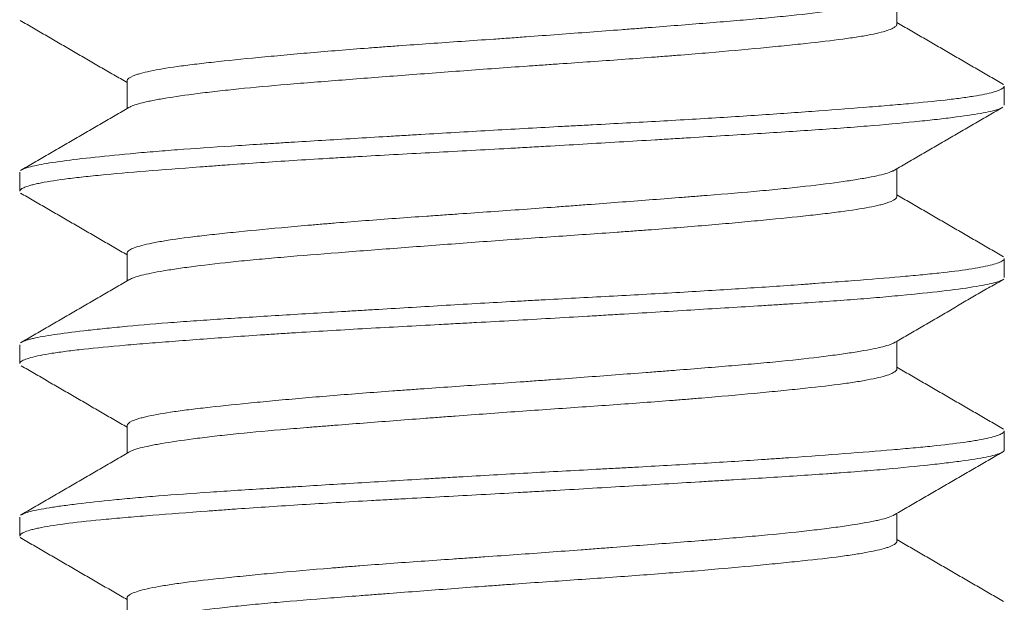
# Model space of a CAD drawing. Header units: millimetres. Extents: x 75 to 1097, y 66 to 748.
# Tile 16 of 22: x 781.06 to 785.06, y 451.28 to 453.64. Entities that reach past the tile are written whole.
import ezdxf

# ---------------------------------------------------------------- set-up
doc = ezdxf.new("R2010")
doc.units = ezdxf.units.MM
doc.layers.add('1', color=7, linetype='Continuous', true_color=0xffffff)

msp = doc.modelspace()

# ---------------------------------------------------------------- linework, layer by layer
at = {"layer": '1', "color": 155, "linetype": 'Continuous', "lineweight": 18}
for p, q in [((784.6249, 453.6239), (784.6249, 453.7371)), ((781.4969, 453.3941), (781.4969, 453.281)), ((785.0609, 453.2959), (785.0609, 453.3723)), ((781.0609, 453.0226), (781.0609, 452.9459)), ((784.6249, 452.9242), (784.6249, 453.0371)), ((781.4969, 452.6939), (781.4969, 452.581)), ((785.0609, 452.5954), (785.0609, 452.6721)), ((784.6249, 452.2241), (784.6249, 452.337)), ((781.0609, 452.3221), (781.0609, 452.2458)), ((781.4969, 451.9939), (781.4969, 451.881)), ((785.0609, 451.8959), (785.0609, 451.9726)), ((781.0609, 451.6223), (781.0609, 451.5456)), ((784.6249, 451.524), (784.6249, 451.637)), ((781.0637, 451.5395), (781.0684, 451.5358)), ((781.4969, 451.2941), (781.4969, 451.181))]:
    msp.add_line(p, q, dxfattribs=at)
for points, knots in [([(784.6126, 453.7299), (784.6082, 453.7275), (784.6028, 453.7252), (784.5878, 453.7198), (784.5775, 453.7167), (784.5415, 453.7076), (784.5108, 453.7016), (784.4547, 453.6922), (784.4343, 453.689), (784.3902, 453.6826), (784.3663, 453.6794), (784.2907, 453.6697), (784.2348, 453.6633), (784.143, 453.6539), (784.0951, 453.6493), (784.0441, 453.6447), (784.0094, 453.6417), (783.9917, 453.6402), (783.9026, 453.6326), (783.8278, 453.6267), (783.7105, 453.6175), (783.6506, 453.6128), (783.5887, 453.6081), (783.547, 453.6049), (783.5259, 453.6033), (783.4207, 453.5952), (783.3353, 453.5888), (783.2057, 453.5791), (783.1404, 453.5743), (783.0745, 453.5696), (783.0305, 453.5664), (783.0084, 453.5649), (782.8987, 453.5572), (782.8122, 453.5513), (782.6846, 453.5423), (782.6213, 453.5378), (782.5587, 453.5332), (782.5172, 453.5302), (782.4965, 453.5286), (782.3946, 453.5208), (782.3168, 453.5146), (782.2055, 453.505), (782.1512, 453.5002), (782.099, 453.4953), (782.0647, 453.4921), (782.0477, 453.4905), (781.965, 453.4825), (781.9045, 453.4763), (781.8219, 453.4673), (781.7826, 453.4628), (781.7465, 453.4582), (781.7232, 453.4552), (781.7119, 453.4537), (781.6575, 453.446), (781.621, 453.4399), (781.5763, 453.4305), (781.5565, 453.4257), (781.5406, 453.4209), (781.5309, 453.4176), (781.5264, 453.416), (781.5066, 453.4079), (781.4982, 453.4014), (781.4969, 453.3946), (781.4969, 453.3941), (781.4969, 453.3936)], [0, 0, 0, 0, 0.022029, 0.022029, 0.049844, 0.049844, 0.105474, 0.105474, 0.133289, 0.133289, 0.161104, 0.161104, 0.216733, 0.216733, 0.244548, 0.258456, 0.258456, 0.272363, 0.272363, 0.327993, 0.327993, 0.355808, 0.369715, 0.369715, 0.383623, 0.383623, 0.439252, 0.439252, 0.467067, 0.480975, 0.480975, 0.494882, 0.494882, 0.550512, 0.550512, 0.578327, 0.592234, 0.592234, 0.606142, 0.606142, 0.661771, 0.661771, 0.689586, 0.703494, 0.703494, 0.717401, 0.717401, 0.773031, 0.773031, 0.800846, 0.814753, 0.814753, 0.82866, 0.82866, 0.88429, 0.88429, 0.912105, 0.926012, 0.926012, 0.93992, 0.93992, 0.99555, 0.99555, 1, 1, 1, 1]), ([(781.5076, 453.2872), (781.5078, 453.2873), (781.5079, 453.2874), (781.5184, 453.2934), (781.5356, 453.2993), (781.5662, 453.3068), (781.5728, 453.3083), (781.5867, 453.3113), (781.5941, 453.3128), (781.6175, 453.3174), (781.6347, 453.3205), (781.6909, 453.3297), (781.7346, 453.336), (781.7973, 453.344), (781.8103, 453.3456), (781.8369, 453.3488), (781.8505, 453.3504), (781.8923, 453.3552), (781.9214, 453.3583), (782.0124, 453.3675), (782.0778, 453.3734), (782.1658, 453.3809), (782.1838, 453.3824), (782.2202, 453.3854), (782.2386, 453.3869), (782.2943, 453.3914), (782.3322, 453.3944), (782.448, 453.4034), (782.528, 453.4096), (782.6524, 453.4191), (782.6948, 453.4223), (782.7796, 453.4287), (782.8221, 453.4319), (782.9501, 453.4414), (783.036, 453.4477), (783.1441, 453.4553), (783.1658, 453.4568), (783.2092, 453.4598), (783.2309, 453.4613), (783.2954, 453.4658), (783.338, 453.4688), (783.4645, 453.4776), (783.5469, 453.4835), (783.6477, 453.4911), (783.6677, 453.4927), (783.7075, 453.4957), (783.7273, 453.4973), (783.7859, 453.502), (783.8239, 453.5051), (783.9348, 453.5146), (784.0048, 453.5209), (784.0873, 453.5288), (784.1035, 453.5304), (784.1355, 453.5336), (784.1512, 453.5351), (784.1973, 453.5398), (784.2266, 453.5428), (784.3101, 453.5518), (784.3601, 453.5576), (784.4154, 453.5651), (784.4261, 453.5666), (784.4467, 453.5696), (784.4567, 453.5712), (784.4853, 453.5757), (784.5027, 453.5788), (784.5496, 453.5881), (784.574, 453.5944), (784.6005, 453.6039), (784.6077, 453.6072), (784.6184, 453.6136), (784.6219, 453.6168), (784.6244, 453.6214), (784.6249, 453.6229), (784.6249, 453.6244)], [0, 0, 0, 0, 0.000876, 0.000876, 0.055653, 0.055653, 0.069347, 0.069347, 0.083041, 0.083041, 0.110429, 0.110429, 0.165206, 0.165206, 0.1789, 0.1789, 0.192594, 0.192594, 0.219982, 0.219982, 0.274759, 0.274759, 0.288453, 0.288453, 0.302147, 0.302147, 0.329535, 0.329535, 0.384312, 0.384312, 0.4117, 0.4117, 0.439089, 0.439089, 0.493865, 0.493865, 0.507559, 0.507559, 0.521253, 0.521253, 0.548642, 0.548642, 0.603418, 0.603418, 0.617112, 0.617112, 0.630806, 0.630806, 0.658195, 0.658195, 0.712971, 0.712971, 0.726665, 0.726665, 0.740359, 0.740359, 0.767748, 0.767748, 0.822524, 0.822524, 0.836218, 0.836218, 0.849912, 0.849912, 0.877301, 0.877301, 0.932077, 0.932077, 0.959465, 0.959465, 0.986854, 0.986854, 1, 1, 1, 1]), ([(781.0699, 453.033), (781.0716, 453.034), (781.0737, 453.035), (781.0874, 453.041), (781.1052, 453.0459), (781.1415, 453.0533), (781.1552, 453.0559), (781.1859, 453.061), (781.203, 453.0636), (781.2582, 453.0714), (781.3433, 453.0819), (781.4506, 453.0928), (781.5248, 453.0996), (781.5401, 453.101), (781.5711, 453.1037), (781.5868, 453.105), (781.6349, 453.109), (781.668, 453.1116), (781.7706, 453.1193), (781.8431, 453.1242), (781.9582, 453.1317), (781.9977, 453.1342), (782.0584, 453.138), (782.0789, 453.1392), (782.1201, 453.1418), (782.1409, 453.1431), (782.2453, 453.1494), (782.3312, 453.1546), (782.4635, 453.1626), (782.5081, 453.1653), (782.576, 453.1693), (782.5987, 453.1707), (782.6446, 453.1734), (782.6677, 453.1748), (782.7835, 453.1817), (782.8763, 453.1872), (783.0622, 453.1978), (783.1553, 453.2029), (783.2719, 453.2092), (783.2952, 453.2105), (783.3419, 453.213), (783.3653, 453.2142), (783.4349, 453.2179), (783.4808, 453.2204), (783.617, 453.2279), (783.7057, 453.2328), (783.8359, 453.2405), (783.8787, 453.2431), (783.9634, 453.2484), (784.0054, 453.2511), (784.128, 453.2592), (784.2057, 453.2646), (784.3532, 453.2754), (784.4231, 453.2808), (784.5053, 453.2873), (784.5215, 453.2886), (784.5533, 453.2912), (784.5999, 453.295), (784.6434, 453.2987), (784.7263, 453.3062), (784.7762, 453.3111), (784.8428, 453.3187), (784.8636, 453.3213), (784.8927, 453.3252), (784.9021, 453.3265), (784.9199, 453.3291), (784.9284, 453.3304), (784.9691, 453.3371), (784.9952, 453.3424), (785.0348, 453.3533), (785.0483, 453.3588), (785.059, 453.3671), (785.0609, 453.3699), (785.0609, 453.3727)], [0, 0, 0, 0, 0.009205, 0.009205, 0.055228, 0.055228, 0.07824, 0.07824, 0.101252, 0.101252, 0.147275, 0.193299, 0.193299, 0.204805, 0.204805, 0.216311, 0.216311, 0.239323, 0.239323, 0.285346, 0.285346, 0.308358, 0.308358, 0.319864, 0.319864, 0.33137, 0.33137, 0.377393, 0.377393, 0.400405, 0.400405, 0.411911, 0.411911, 0.423417, 0.423417, 0.46944, 0.46944, 0.515464, 0.515464, 0.52697, 0.52697, 0.538476, 0.538476, 0.561487, 0.561487, 0.607511, 0.607511, 0.630523, 0.630523, 0.653535, 0.653535, 0.699558, 0.699558, 0.745582, 0.745582, 0.757088, 0.757088, 0.768594, 0.791605, 0.791605, 0.837629, 0.837629, 0.860641, 0.860641, 0.872147, 0.872147, 0.883652, 0.883652, 0.929676, 0.929676, 0.9757, 0.9757, 1, 1, 1, 1]), ([(785.0495, 453.2837), (785.0471, 453.2825), (785.0442, 453.2813), (785.0338, 453.2773), (785.0248, 453.2747), (785.0029, 453.2693), (784.99, 453.2666), (784.9464, 453.2585), (784.9102, 453.253), (784.8455, 453.2445), (784.8222, 453.2417), (784.772, 453.2358), (784.745, 453.2329), (784.6599, 453.2241), (784.5974, 453.2182), (784.4952, 453.2097), (784.4598, 453.2069), (784.386, 453.2013), (784.3476, 453.1986), (784.2283, 453.1904), (784.145, 453.1851), (783.9711, 453.1743), (783.8805, 453.1688), (783.7626, 453.1617), (783.7387, 453.1603), (783.6907, 453.1574), (783.6184, 453.153), (783.5454, 453.1487), (783.3984, 453.1399), (783.2991, 453.134), (783.1734, 453.1267), (783.1482, 453.1253), (783.0976, 453.1224), (783.0722, 453.121), (782.996, 453.1167), (782.9455, 453.114), (782.795, 453.1059), (782.6959, 453.1006), (782.5492, 453.0926), (782.5007, 453.0899), (782.4283, 453.0858), (782.4042, 453.0844), (782.3564, 453.0817), (782.3328, 453.0803), (782.2157, 453.0733), (782.1258, 453.0676), (781.9964, 453.059), (781.9542, 453.0561), (781.8923, 453.0517), (781.8719, 453.0502), (781.8315, 453.0472), (781.8116, 453.0458), (781.7135, 453.0384), (781.6408, 453.0327), (781.5067, 453.0218), (781.4452, 453.0165), (781.3756, 453.0098), (781.362, 453.0084), (781.3358, 453.0057), (781.2978, 453.0016), (781.2638, 452.9975), (781.201, 452.9892), (781.1661, 452.9835), (781.1314, 452.9762), (781.1249, 452.9747), (781.1128, 452.9718), (781.1071, 452.9703), (781.0918, 452.9659), (781.0835, 452.9629), (781.0663, 452.955), (781.0608, 452.9501), (781.0609, 452.9453)], [0, 0, 0, 0, 0.011554, 0.011554, 0.036454, 0.036454, 0.061355, 0.061355, 0.111155, 0.111155, 0.136056, 0.136056, 0.160956, 0.160956, 0.210757, 0.210757, 0.235657, 0.235657, 0.260558, 0.260558, 0.310359, 0.310359, 0.360159, 0.360159, 0.37261, 0.37261, 0.38506, 0.40996, 0.40996, 0.459761, 0.459761, 0.472211, 0.472211, 0.484661, 0.484661, 0.509562, 0.509562, 0.559363, 0.559363, 0.584263, 0.584263, 0.596713, 0.596713, 0.609163, 0.609163, 0.658964, 0.658964, 0.683865, 0.683865, 0.696315, 0.696315, 0.708765, 0.708765, 0.758566, 0.758566, 0.808367, 0.808367, 0.820817, 0.820817, 0.833267, 0.858167, 0.858167, 0.907968, 0.907968, 0.920418, 0.920418, 0.932869, 0.932869, 0.957769, 0.957769, 1, 1, 1, 1]), ([(784.6126, 453.0299), (784.6078, 453.0273), (784.6014, 453.0246), (784.5764, 453.0159), (784.552, 453.01), (784.5124, 453.0022), (784.504, 453.0006), (784.4865, 452.9975), (784.4774, 452.996), (784.4487, 452.9912), (784.4281, 452.9881), (784.3614, 452.9785), (784.3108, 452.9721), (784.2396, 452.964), (784.225, 452.9624), (784.1952, 452.9592), (784.18, 452.9577), (784.1335, 452.953), (784.1014, 452.9499), (784.0015, 452.9409), (783.9303, 452.9349), (783.8354, 452.9273), (783.8161, 452.9258), (783.7773, 452.9227), (783.7577, 452.9212), (783.6986, 452.9165), (783.6585, 452.9134), (783.5365, 452.9041), (783.4527, 452.8977), (783.3448, 452.8895), (783.323, 452.8879), (783.2796, 452.8846), (783.2579, 452.883), (783.1927, 452.8782), (783.1492, 452.875), (783.0187, 452.8655), (782.9316, 452.8595), (782.8226, 452.852), (782.8007, 452.8504), (782.7574, 452.8474), (782.736, 452.8459), (782.6719, 452.8414), (782.6299, 452.8384), (782.5053, 452.8294), (782.4247, 452.8232), (782.3268, 452.8153), (782.3074, 452.8137), (782.2691, 452.8105), (782.2503, 452.8089), (782.1946, 452.804), (782.1587, 452.8008), (782.0541, 452.7912), (781.9889, 452.7848), (781.9131, 452.7771), (781.8981, 452.7755), (781.8692, 452.7724), (781.8551, 452.7709), (781.8139, 452.7664), (781.7881, 452.7634), (781.7151, 452.7544), (781.6725, 452.7484), (781.6272, 452.7406), (781.6185, 452.739), (781.602, 452.7359), (781.5942, 452.7343), (781.5723, 452.7295), (781.5594, 452.7264), (781.5262, 452.7168), (781.5111, 452.7103), (781.5012, 452.7022), (781.4997, 452.7006), (781.4976, 452.6974), (781.497, 452.6958), (781.4969, 452.6941), (781.4969, 452.694), (781.4969, 452.6938)], [0, 0, 0, 0, 0.024933, 0.024933, 0.080588, 0.080588, 0.094501, 0.094501, 0.108415, 0.108415, 0.136242, 0.136242, 0.191897, 0.191897, 0.20581, 0.20581, 0.219724, 0.219724, 0.247551, 0.247551, 0.303206, 0.303206, 0.317119, 0.317119, 0.331033, 0.331033, 0.35886, 0.35886, 0.414515, 0.414515, 0.428428, 0.428428, 0.442342, 0.442342, 0.470169, 0.470169, 0.525824, 0.525824, 0.539737, 0.539737, 0.553651, 0.553651, 0.581478, 0.581478, 0.637133, 0.637133, 0.651046, 0.651046, 0.66496, 0.66496, 0.692787, 0.692787, 0.748442, 0.748442, 0.762355, 0.762355, 0.776269, 0.776269, 0.804096, 0.804096, 0.859751, 0.859751, 0.873664, 0.873664, 0.887578, 0.887578, 0.915405, 0.915405, 0.97106, 0.97106, 0.984973, 0.984973, 0.998887, 0.998887, 1, 1, 1, 1]), ([(781.5079, 452.5874), (781.5098, 452.5885), (781.512, 452.5896), (781.5177, 452.5922), (781.5214, 452.5937), (781.5338, 452.5982), (781.5438, 452.6012), (781.5788, 452.6101), (781.6089, 452.6161), (781.6549, 452.6238), (781.6645, 452.6254), (781.6846, 452.6285), (781.6951, 452.6301), (781.7276, 452.6349), (781.7508, 452.638), (781.8244, 452.6475), (781.8789, 452.6539), (781.9541, 452.6616), (781.9695, 452.6632), (782.001, 452.6662), (782.0172, 452.6678), (782.0664, 452.6723), (782.1002, 452.6753), (782.2044, 452.6842), (782.2776, 452.6901), (782.3931, 452.6991), (782.4326, 452.7022), (782.5134, 452.7084), (782.5541, 452.7116), (782.6776, 452.721), (782.7615, 452.7274), (782.8896, 452.7369), (782.9327, 452.7401), (783.0197, 452.7465), (783.063, 452.7496), (783.1924, 452.7587), (783.2778, 452.7646), (783.4047, 452.7734), (783.4468, 452.7764), (783.5096, 452.7809), (783.5305, 452.7824), (783.5717, 452.7854), (783.5921, 452.7869), (783.6931, 452.7945), (783.7707, 452.8007), (783.8825, 452.8101), (783.919, 452.8133), (783.9725, 452.8181), (783.9901, 452.8197), (784.0247, 452.8229), (784.0416, 452.8245), (784.1248, 452.8324), (784.1863, 452.8385), (784.2709, 452.8475), (784.2978, 452.8505), (784.3363, 452.855), (784.3488, 452.8565), (784.3729, 452.8595), (784.3846, 452.861), (784.4409, 452.8685), (784.4795, 452.8744), (784.5277, 452.8837), (784.5422, 452.8868), (784.5614, 452.8915), (784.5674, 452.8931), (784.5785, 452.8963), (784.5836, 452.8979), (784.6069, 452.9059), (784.6183, 452.9123), (784.6242, 452.9206), (784.6249, 452.9226), (784.6249, 452.9246)], [0, 0, 0, 0, 0.010188, 0.010188, 0.023883, 0.023883, 0.051271, 0.051271, 0.106047, 0.106047, 0.119741, 0.119741, 0.133436, 0.133436, 0.160824, 0.160824, 0.2156, 0.2156, 0.229294, 0.229294, 0.242989, 0.242989, 0.270377, 0.270377, 0.325153, 0.325153, 0.352542, 0.352542, 0.37993, 0.37993, 0.434706, 0.434706, 0.462095, 0.462095, 0.489483, 0.489483, 0.544259, 0.544259, 0.571648, 0.571648, 0.585342, 0.585342, 0.599036, 0.599036, 0.653812, 0.653812, 0.681201, 0.681201, 0.694895, 0.694895, 0.708589, 0.708589, 0.763365, 0.763365, 0.790754, 0.790754, 0.804448, 0.804448, 0.818142, 0.818142, 0.872918, 0.872918, 0.900307, 0.900307, 0.914001, 0.914001, 0.927695, 0.927695, 0.982472, 0.982472, 1, 1, 1, 1]), ([(781.0698, 452.333), (781.0699, 452.3331), (781.0699, 452.3331), (781.0745, 452.3356), (781.0805, 452.3381), (781.0921, 452.3418), (781.0964, 452.3431), (781.1058, 452.3455), (781.1109, 452.3468), (781.1384, 452.3531), (781.1667, 452.3581), (781.2351, 452.3683), (781.2753, 452.3735), (781.3331, 452.3803), (781.345, 452.3816), (781.3697, 452.3843), (781.3824, 452.3857), (781.4215, 452.3898), (781.4488, 452.3925), (781.5343, 452.4006), (781.5961, 452.406), (781.6961, 452.4138), (781.7306, 452.4163), (781.8022, 452.4214), (781.8393, 452.4239), (781.9528, 452.4314), (782.1106, 452.4413), (782.2806, 452.4516), (782.3909, 452.4582), (782.4132, 452.4596), (782.4579, 452.4622), (782.5252, 452.4663), (782.5932, 452.4704), (782.7297, 452.4785), (782.8218, 452.484), (782.9615, 452.4921), (783.0083, 452.4948), (783.079, 452.4987), (783.1026, 452.5), (783.1496, 452.5026), (783.173, 452.5039), (783.2898, 452.5102), (783.382, 452.5151), (783.5642, 452.5249), (783.6542, 452.5299), (783.8316, 452.5402), (783.917, 452.5454), (784.0814, 452.556), (784.1604, 452.5614), (784.255, 452.5682), (784.2738, 452.5696), (784.3108, 452.5723), (784.3292, 452.5737), (784.3832, 452.5778), (784.418, 452.5804), (784.5187, 452.5883), (784.5809, 452.5933), (784.6668, 452.6008), (784.6942, 452.6033), (784.7335, 452.607), (784.7463, 452.6083), (784.7712, 452.6108), (784.7833, 452.6121), (784.8418, 452.6184), (784.9231, 452.6286), (784.9804, 452.6393), (785.0141, 452.6475), (785.0237, 452.6502), (785.0397, 452.6557), (785.046, 452.6585), (785.0575, 452.6651), (785.0609, 452.669), (785.0609, 452.6728)], [0, 0, 0, 0, 0.000368, 0.000368, 0.023371, 0.023371, 0.034873, 0.034873, 0.046375, 0.046375, 0.092381, 0.092381, 0.138388, 0.138388, 0.14989, 0.14989, 0.161391, 0.161391, 0.184395, 0.184395, 0.230401, 0.230401, 0.253404, 0.253404, 0.276408, 0.276408, 0.322414, 0.368421, 0.368421, 0.379923, 0.379923, 0.391424, 0.414428, 0.414428, 0.460434, 0.460434, 0.483438, 0.483438, 0.494939, 0.494939, 0.506441, 0.506441, 0.552448, 0.552448, 0.598454, 0.598454, 0.644461, 0.644461, 0.690467, 0.690467, 0.701969, 0.701969, 0.713471, 0.713471, 0.736474, 0.736474, 0.782481, 0.782481, 0.805484, 0.805484, 0.816986, 0.816986, 0.828487, 0.828487, 0.874494, 0.920501, 0.920501, 0.943504, 0.943504, 0.966507, 0.966507, 1, 1, 1, 1]), ([(785.0534, 452.5859), (785.0464, 452.5815), (785.0346, 452.5773), (785.0077, 452.5704), (784.9956, 452.5677), (784.9675, 452.5623), (784.9515, 452.5596), (784.898, 452.5512), (784.8131, 452.54), (784.7022, 452.5283), (784.6246, 452.5209), (784.6086, 452.5195), (784.5759, 452.5165), (784.5593, 452.5151), (784.5084, 452.5107), (784.4731, 452.5079), (784.3638, 452.4996), (784.286, 452.4943), (784.1826, 452.4876), (784.1616, 452.4862), (784.1189, 452.4835), (784.0973, 452.4822), (784.0316, 452.4781), (783.9871, 452.4753), (783.8515, 452.4671), (783.7584, 452.4615), (783.6146, 452.4528), (783.566, 452.4499), (783.4921, 452.4455), (783.4672, 452.444), (783.4173, 452.441), (783.3924, 452.4395), (783.2676, 452.4321), (783.1676, 452.4263), (783.017, 452.4179), (782.9668, 452.4151), (782.8914, 452.4111), (782.8662, 452.4097), (782.8158, 452.407), (782.7906, 452.4056), (782.665, 452.3989), (782.5669, 452.3936), (782.3752, 452.3828), (782.2816, 452.3773), (782.1676, 452.3702), (782.1449, 452.3687), (782.1, 452.3659), (782.0337, 452.3615), (781.97, 452.3571), (781.8459, 452.3484), (781.7676, 452.3425), (781.6756, 452.3354), (781.6574, 452.334), (781.6218, 452.3311), (781.6042, 452.3297), (781.5527, 452.3256), (781.5201, 452.3229), (781.4268, 452.3148), (781.3708, 452.3095), (781.2964, 452.3014), (781.2732, 452.2986), (781.2408, 452.2944), (781.2303, 452.293), (781.2105, 452.2902), (781.201, 452.2888), (781.1561, 452.2817), (781.1276, 452.2759), (781.0957, 452.2671), (781.0868, 452.2642), (781.0764, 452.2597), (781.0734, 452.2583), (781.0683, 452.2553), (781.0663, 452.2538), (781.0622, 452.25), (781.0609, 452.2478), (781.0609, 452.2455)], [0, 0, 0, 0, 0.039604, 0.039604, 0.064356, 0.064356, 0.089109, 0.089109, 0.138614, 0.188119, 0.188119, 0.200495, 0.200495, 0.212871, 0.212871, 0.237624, 0.237624, 0.287129, 0.287129, 0.299505, 0.299505, 0.311881, 0.311881, 0.336634, 0.336634, 0.386139, 0.386139, 0.410891, 0.410891, 0.423267, 0.423267, 0.435644, 0.435644, 0.485149, 0.485149, 0.509901, 0.509901, 0.522277, 0.522277, 0.534653, 0.534653, 0.584158, 0.584158, 0.633663, 0.633663, 0.64604, 0.64604, 0.658416, 0.683168, 0.683168, 0.732673, 0.732673, 0.74505, 0.74505, 0.757426, 0.757426, 0.782178, 0.782178, 0.831683, 0.831683, 0.856436, 0.856436, 0.868812, 0.868812, 0.881188, 0.881188, 0.930693, 0.930693, 0.955446, 0.955446, 0.967822, 0.967822, 0.980198, 0.980198, 1, 1, 1, 1]), ([(784.6152, 452.3314), (784.6145, 452.331), (784.6137, 452.3305), (784.6102, 452.3286), (784.6071, 452.3271), (784.5998, 452.3241), (784.5957, 452.3226), (784.5821, 452.318), (784.5712, 452.315), (784.5336, 452.306), (784.5017, 452.2999), (784.4532, 452.292), (784.4431, 452.2904), (784.4219, 452.2872), (784.4109, 452.2856), (784.3768, 452.2808), (784.3526, 452.2776), (784.2758, 452.2679), (784.219, 452.2615), (784.1409, 452.2537), (784.125, 452.2522), (784.0923, 452.2491), (784.0756, 452.2476), (784.0247, 452.243), (783.9899, 452.24), (783.8825, 452.231), (783.8071, 452.225), (783.7081, 452.2173), (783.6881, 452.2157), (783.6476, 452.2126), (783.627, 452.211), (783.5652, 452.2063), (783.5235, 452.2031), (783.3975, 452.1935), (783.312, 452.187), (783.2033, 452.179), (783.1814, 452.1774), (783.1376, 452.1741), (783.1155, 452.1725), (783.0494, 452.1678), (783.0057, 452.1647), (782.875, 452.1556), (782.7889, 452.1497), (782.6824, 452.1422), (782.6612, 452.1407), (782.6189, 452.1376), (782.5977, 452.1361), (782.5349, 452.1315), (782.4938, 452.1284), (782.3732, 452.1191), (782.2961, 452.1128), (782.2038, 452.1048), (782.1856, 452.1032), (782.1495, 452.1), (782.1317, 452.0984), (782.0791, 452.0935), (782.0454, 452.0903), (781.9482, 452.0808), (781.8886, 452.0747), (781.8208, 452.0671), (781.8076, 452.0656), (781.7818, 452.0626), (781.7692, 452.0611), (781.7327, 452.0565), (781.7101, 452.0535), (781.6472, 452.0444), (781.6119, 452.0382), (781.5761, 452.0303), (781.5693, 452.0287), (781.5567, 452.0255), (781.5508, 452.0239), (781.5344, 452.019), (781.5254, 452.0158), (781.504, 452.0061), (781.4968, 451.9998), (781.4969, 451.9936)], [0, 0, 0, 0, 0.003986, 0.003986, 0.017826, 0.017826, 0.031665, 0.031665, 0.059345, 0.059345, 0.114703, 0.114703, 0.128543, 0.128543, 0.142383, 0.142383, 0.170062, 0.170062, 0.225421, 0.225421, 0.23926, 0.23926, 0.2531, 0.2531, 0.280779, 0.280779, 0.336138, 0.336138, 0.349978, 0.349978, 0.363818, 0.363818, 0.391497, 0.391497, 0.446856, 0.446856, 0.460695, 0.460695, 0.474535, 0.474535, 0.502214, 0.502214, 0.557573, 0.557573, 0.571413, 0.571413, 0.585252, 0.585252, 0.612932, 0.612932, 0.668291, 0.668291, 0.68213, 0.68213, 0.69597, 0.69597, 0.723649, 0.723649, 0.779008, 0.779008, 0.792848, 0.792848, 0.806687, 0.806687, 0.834367, 0.834367, 0.889725, 0.889725, 0.903565, 0.903565, 0.917405, 0.917405, 0.945084, 0.945084, 1, 1, 1, 1]), ([(781.5072, 451.887), (781.5161, 451.8923), (781.5306, 451.8976), (781.5619, 451.9058), (781.5748, 451.9088), (781.5969, 451.9134), (781.6048, 451.9149), (781.6212, 451.918), (781.6298, 451.9196), (781.6747, 451.9273), (781.7169, 451.9335), (781.7892, 451.943), (781.8148, 451.9462), (781.8556, 451.951), (781.8697, 451.9526), (781.8983, 451.9558), (781.9129, 451.9573), (781.9874, 451.9651), (782.0516, 451.9711), (782.1548, 451.98), (782.1903, 451.9829), (782.2454, 451.9874), (782.2641, 451.9889), (782.3018, 451.992), (782.3209, 451.9935), (782.4169, 452.001), (782.4962, 452.0071), (782.619, 452.0165), (782.6605, 452.0197), (782.7238, 452.0245), (782.7451, 452.0261), (782.7878, 452.0293), (782.8092, 452.0309), (782.9163, 452.0389), (783.0021, 452.0453), (783.1311, 452.0544), (783.1742, 452.0574), (783.2604, 452.0634), (783.3037, 452.0664), (783.4315, 452.0753), (783.5145, 452.0812), (783.6358, 452.0902), (783.6956, 452.0948), (783.7541, 452.0994), (783.7928, 452.1026), (783.812, 452.1042), (783.9064, 452.1121), (783.9775, 452.1184), (784.0778, 452.1279), (784.1101, 452.131), (784.157, 452.1357), (784.1724, 452.1373), (784.2025, 452.1403), (784.2173, 452.1419), (784.2893, 452.1494), (784.3408, 452.1553), (784.4093, 452.1642), (784.4413, 452.1687), (784.4699, 452.1732), (784.4882, 452.1763), (784.497, 452.1779), (784.5386, 452.1856), (784.5649, 452.1919), (784.5941, 452.2014), (784.6061, 452.2062), (784.6142, 452.211), (784.6187, 452.2142), (784.6205, 452.2158), (784.6239, 452.2198), (784.6249, 452.2221), (784.6249, 452.2244)], [0, 0, 0, 0, 0.049037, 0.049037, 0.076401, 0.076401, 0.090083, 0.090083, 0.103765, 0.103765, 0.158494, 0.158494, 0.185858, 0.185858, 0.19954, 0.19954, 0.213222, 0.213222, 0.267951, 0.267951, 0.295315, 0.295315, 0.308997, 0.308997, 0.32268, 0.32268, 0.377408, 0.377408, 0.404772, 0.404772, 0.418454, 0.418454, 0.432137, 0.432137, 0.486865, 0.486865, 0.514229, 0.514229, 0.541594, 0.541594, 0.596322, 0.596322, 0.623687, 0.637369, 0.637369, 0.651051, 0.651051, 0.705779, 0.705779, 0.733144, 0.733144, 0.746826, 0.746826, 0.760508, 0.760508, 0.815236, 0.815236, 0.842601, 0.856283, 0.856283, 0.869965, 0.869965, 0.924694, 0.924694, 0.952058, 0.96574, 0.96574, 0.979422, 0.979422, 1, 1, 1, 1]), ([(781.0694, 451.6328), (781.0702, 451.6332), (781.0709, 451.6336), (781.0742, 451.6353), (781.0827, 451.639), (781.0949, 451.6427), (781.124, 451.6502), (781.1497, 451.6551), (781.1976, 451.6628), (781.2152, 451.6653), (781.2439, 451.6693), (781.2539, 451.6706), (781.2746, 451.6733), (781.2853, 451.6746), (781.3403, 451.6812), (781.3898, 451.6866), (781.472, 451.6948), (781.5008, 451.6975), (781.561, 451.7029), (781.5925, 451.7056), (781.691, 451.7135), (781.7607, 451.7185), (781.9078, 451.7285), (781.9851, 451.7334), (782.0867, 451.7397), (782.1072, 451.741), (782.1489, 451.7435), (782.1699, 451.7448), (782.2335, 451.7487), (782.2764, 451.7513), (782.4065, 451.7592), (782.4951, 451.7645), (782.6309, 451.7726), (782.6766, 451.7754), (782.7459, 451.7795), (782.7691, 451.7808), (782.8158, 451.7836), (782.8392, 451.785), (782.9561, 451.7918), (783.0493, 451.7971), (783.2353, 451.8073), (783.328, 451.8122), (783.4435, 451.8184), (783.4666, 451.8197), (783.5127, 451.8222), (783.5813, 451.8259), (783.6485, 451.8297), (783.7812, 451.8372), (783.8672, 451.8424), (783.9926, 451.8503), (784.0338, 451.8529), (784.0946, 451.857), (784.1148, 451.8584), (784.1545, 451.8611), (784.174, 451.8624), (784.2705, 451.8693), (784.3434, 451.8747), (784.4806, 451.8853), (784.545, 451.8904), (784.6199, 451.8967), (784.6346, 451.898), (784.6631, 451.9005), (784.7049, 451.9042), (784.7434, 451.908), (784.8162, 451.9154), (784.8591, 451.9205), (784.9055, 451.927), (784.9145, 451.9283), (784.9316, 451.9309), (784.9398, 451.9323), (784.9633, 451.9363), (784.9773, 451.939), (785.0143, 451.9471), (785.0326, 451.9525), (785.0504, 451.9607), (785.0548, 451.9634), (785.0589, 451.9675), (785.0598, 451.9688), (785.0607, 451.971), (785.0609, 451.9718), (785.0609, 451.9727)], [0, 0, 0, 0, 0.003771, 0.003771, 0.015269, 0.038263, 0.038263, 0.084253, 0.084253, 0.107248, 0.107248, 0.118745, 0.118745, 0.130243, 0.130243, 0.176233, 0.176233, 0.199227, 0.199227, 0.222222, 0.222222, 0.268212, 0.268212, 0.314202, 0.314202, 0.325699, 0.325699, 0.337196, 0.337196, 0.360191, 0.360191, 0.406181, 0.406181, 0.429176, 0.429176, 0.440673, 0.440673, 0.452171, 0.452171, 0.49816, 0.49816, 0.54415, 0.54415, 0.555648, 0.555648, 0.567145, 0.59014, 0.59014, 0.63613, 0.63613, 0.659124, 0.659124, 0.670622, 0.670622, 0.682119, 0.682119, 0.728109, 0.728109, 0.774099, 0.774099, 0.785596, 0.785596, 0.797093, 0.820088, 0.820088, 0.866078, 0.866078, 0.877575, 0.877575, 0.889073, 0.889073, 0.912068, 0.912068, 0.958057, 0.958057, 0.981052, 0.981052, 0.99255, 0.99255, 1, 1, 1, 1]), ([(785.0609, 451.8954), (785.0609, 451.8909), (785.056, 451.8865), (785.0431, 451.8808), (785.0395, 451.8794), (785.0314, 451.8768), (785.0179, 451.8727), (785.0003, 451.8687), (784.9596, 451.8607), (784.9254, 451.8552), (784.8736, 451.8482), (784.8628, 451.8468), (784.8402, 451.8439), (784.8285, 451.8425), (784.7919, 451.8381), (784.7661, 451.8352), (784.6839, 451.8264), (784.6231, 451.8206), (784.523, 451.8119), (784.4882, 451.8091), (784.4336, 451.8049), (784.4149, 451.8035), (784.3771, 451.8007), (784.358, 451.7994), (784.2608, 451.7926), (784.1789, 451.7873), (784.0499, 451.7792), (784.0059, 451.7765), (783.9384, 451.7724), (783.9156, 451.771), (783.8695, 451.7682), (783.8462, 451.7668), (783.7288, 451.7597), (783.5375, 451.7482), (783.3392, 451.7363), (783.213, 451.729), (783.1876, 451.7275), (783.1369, 451.7246), (783.1116, 451.7232), (783.0359, 451.7189), (782.9856, 451.7162), (782.8353, 451.708), (782.7359, 451.7027), (782.6126, 451.6961), (782.588, 451.6947), (782.5389, 451.692), (782.5143, 451.6907), (782.4414, 451.6866), (782.3936, 451.6838), (782.2527, 451.6756), (782.1619, 451.6699), (782.0307, 451.6613), (781.9878, 451.6584), (781.9246, 451.654), (781.9038, 451.6525), (781.8628, 451.6495), (781.8426, 451.6481), (781.7436, 451.6407), (781.6697, 451.635), (781.5668, 451.6267), (781.5338, 451.624), (781.4863, 451.62), (781.4709, 451.6186), (781.4406, 451.6159), (781.4258, 451.6146), (781.3541, 451.6078), (781.2533, 451.5971), (781.1795, 451.5858), (781.1422, 451.5785), (781.1351, 451.577), (781.122, 451.5741), (781.1039, 451.5697), (781.09, 451.5653), (781.0681, 451.5566), (781.0608, 451.5508), (781.0609, 451.5453)], [0, 0, 0, 0, 0.038861, 0.038861, 0.050885, 0.050885, 0.062909, 0.086957, 0.086957, 0.135052, 0.135052, 0.147076, 0.147076, 0.1591, 0.1591, 0.183147, 0.183147, 0.231243, 0.231243, 0.25529, 0.25529, 0.267314, 0.267314, 0.279338, 0.279338, 0.327434, 0.327434, 0.351481, 0.351481, 0.363505, 0.363505, 0.375529, 0.375529, 0.423624, 0.47172, 0.47172, 0.483744, 0.483744, 0.495768, 0.495768, 0.519815, 0.519815, 0.567911, 0.567911, 0.579935, 0.579935, 0.591958, 0.591958, 0.616006, 0.616006, 0.664102, 0.664102, 0.688149, 0.688149, 0.700173, 0.700173, 0.712197, 0.712197, 0.760292, 0.760292, 0.78434, 0.78434, 0.796364, 0.796364, 0.808388, 0.808388, 0.856483, 0.904579, 0.904579, 0.916603, 0.916603, 0.928626, 0.952674, 0.952674, 1, 1, 1, 1]), ([(784.6141, 451.6307), (784.6081, 451.6272), (784.5996, 451.6238), (784.5794, 451.6173), (784.5683, 451.6143), (784.5489, 451.6097), (784.5419, 451.6082), (784.5272, 451.6051), (784.5194, 451.6035), (784.4784, 451.5958), (784.4392, 451.5895), (784.3707, 451.58), (784.3463, 451.5767), (784.3072, 451.5719), (784.2937, 451.5703), (784.2662, 451.567), (784.252, 451.5654), (784.1799, 451.5574), (784.1173, 451.5513), (784.016, 451.5422), (783.981, 451.5392), (783.9266, 451.5347), (783.9081, 451.5332), (783.8707, 451.5301), (783.8518, 451.5286), (783.7566, 451.521), (783.6775, 451.5149), (783.5546, 451.5055), (783.513, 451.5023), (783.4494, 451.4974), (783.4279, 451.4958), (783.385, 451.4926), (783.3634, 451.4909), (783.2557, 451.4828), (783.169, 451.4764), (783.0383, 451.467), (782.9946, 451.4639), (782.9289, 451.4593), (782.9069, 451.4578), (782.8631, 451.4548), (782.8413, 451.4533), (782.733, 451.4457), (782.6484, 451.4398), (782.5244, 451.4307), (782.4836, 451.4276), (782.4231, 451.423), (782.403, 451.4214), (782.3632, 451.4182), (782.3436, 451.4166), (782.2469, 451.4087), (782.1738, 451.4023), (782.0704, 451.3927), (782.037, 451.3895), (781.9723, 451.3831), (781.9409, 451.3799), (781.8517, 451.3707), (781.7982, 451.3647), (781.7268, 451.3557), (781.7045, 451.3527), (781.6629, 451.3466), (781.6436, 451.3435), (781.5912, 451.3341), (781.5634, 451.3278), (781.532, 451.3182), (781.519, 451.3134), (781.51, 451.3085), (781.5048, 451.3052), (781.5028, 451.3036), (781.4983, 451.2992), (781.4969, 451.2965), (781.4969, 451.2938)], [0, 0, 0, 0, 0.032416, 0.032416, 0.060169, 0.060169, 0.074045, 0.074045, 0.087922, 0.087922, 0.143428, 0.143428, 0.171181, 0.171181, 0.185058, 0.185058, 0.198934, 0.198934, 0.25444, 0.25444, 0.282194, 0.282194, 0.29607, 0.29607, 0.309947, 0.309947, 0.365453, 0.365453, 0.393206, 0.393206, 0.407083, 0.407083, 0.420959, 0.420959, 0.476465, 0.476465, 0.504218, 0.504218, 0.518095, 0.518095, 0.531972, 0.531972, 0.587478, 0.587478, 0.615231, 0.615231, 0.629107, 0.629107, 0.642984, 0.642984, 0.69849, 0.69849, 0.726243, 0.726243, 0.753996, 0.753996, 0.809503, 0.809503, 0.837256, 0.837256, 0.865009, 0.865009, 0.920515, 0.920515, 0.948268, 0.962145, 0.962145, 0.976021, 0.976021, 1, 1, 1, 1]), ([(781.5078, 451.1873), (781.5109, 451.1892), (781.5178, 451.1925), (781.5269, 451.1958), (781.536, 451.1988), (781.541, 451.2002), (781.5681, 451.2077), (781.5965, 451.2137), (781.6488, 451.2229), (781.6775, 451.2275), (781.7098, 451.2323), (781.7323, 451.2354), (781.7439, 451.237), (781.8037, 451.245), (781.857, 451.2514), (781.9448, 451.2607), (781.9754, 451.2638), (782.0233, 451.2683), (782.0396, 451.2698), (782.0729, 451.2729), (782.0899, 451.2744), (782.176, 451.2818), (782.2484, 451.2877), (782.3622, 451.2967), (782.4203, 451.3013), (782.4805, 451.3059), (782.521, 451.309), (782.5415, 451.3106), (782.6446, 451.3185), (782.7282, 451.3248), (782.8555, 451.3344), (782.9196, 451.3392), (782.9843, 451.3439), (783.0276, 451.347), (783.0494, 451.3486), (783.1583, 451.3564), (783.2442, 451.3622), (783.4136, 451.374), (783.497, 451.3799), (783.6615, 451.3921), (783.7403, 451.3982), (783.8908, 451.4107), (783.9626, 451.4171), (784.048, 451.4251), (784.0648, 451.4267), (784.0977, 451.4298), (784.1138, 451.4314), (784.161, 451.4361), (784.1912, 451.4391), (784.2778, 451.4482), (784.3302, 451.454), (784.3889, 451.4615), (784.4003, 451.4631), (784.4222, 451.4661), (784.4327, 451.4676), (784.4631, 451.4721), (784.4816, 451.4751), (784.5324, 451.4843), (784.5597, 451.4905), (784.5855, 451.4985), (784.5902, 451.5001), (784.5987, 451.5034), (784.6025, 451.505), (784.6126, 451.5098), (784.6175, 451.5129), (784.6235, 451.519), (784.6249, 451.5218), (784.6249, 451.5246)], [0, 0, 0, 0, 0.016864, 0.030552, 0.030552, 0.04424, 0.04424, 0.098993, 0.098993, 0.126369, 0.140057, 0.140057, 0.153745, 0.153745, 0.208498, 0.208498, 0.235874, 0.235874, 0.249562, 0.249562, 0.26325, 0.26325, 0.318003, 0.318003, 0.345379, 0.359067, 0.359067, 0.372755, 0.372755, 0.427508, 0.427508, 0.454884, 0.468572, 0.468572, 0.48226, 0.48226, 0.537013, 0.537013, 0.591765, 0.591765, 0.646518, 0.646518, 0.70127, 0.70127, 0.714958, 0.714958, 0.728647, 0.728647, 0.756023, 0.756023, 0.810775, 0.810775, 0.824463, 0.824463, 0.838152, 0.838152, 0.865528, 0.865528, 0.92028, 0.92028, 0.933968, 0.933968, 0.947657, 0.947657, 0.975033, 0.975033, 1, 1, 1, 1])]:
    msp.add_open_spline(points, degree=3, knots=knots, dxfattribs=at)
for points in [[(781.0625, 453.6393), (781.2797, 453.5133), (781.4969, 453.3871)], [(785.0579, 453.3795), (784.8413, 453.5051), (784.6249, 453.631)], [(781.5118, 453.2897), (781.288, 453.1595), (781.064, 453.0296)], [(784.6077, 453.0271), (784.8313, 453.1572), (785.0552, 453.287)], [(781.0644, 452.9381), (781.2807, 452.8127), (781.4969, 452.687)], [(785.0578, 452.6796), (784.8413, 452.8052), (784.6249, 452.931)], [(781.5117, 452.5896), (781.2879, 452.4594), (781.0639, 452.3296)], [(784.6112, 452.3291), (784.8351, 452.4593), (785.0591, 452.5892)], [(781.0669, 452.2368), (781.282, 452.1121), (781.4969, 451.9871)], [(785.0578, 451.9796), (784.8412, 452.1052), (784.6249, 452.231)], [(781.5117, 451.8896), (781.2879, 451.7595), (781.0639, 451.6296)], [(784.6095, 451.6281), (784.8336, 451.7584), (785.0578, 451.8884)], [(781.0629, 451.539), (781.2799, 451.4132), (781.4969, 451.287)], [(785.0578, 451.2796), (784.8413, 451.4051), (784.6249, 451.531)]]:
    msp.add_open_spline(points, degree=2, dxfattribs=at)

doc.saveas('drawing.dxf')
